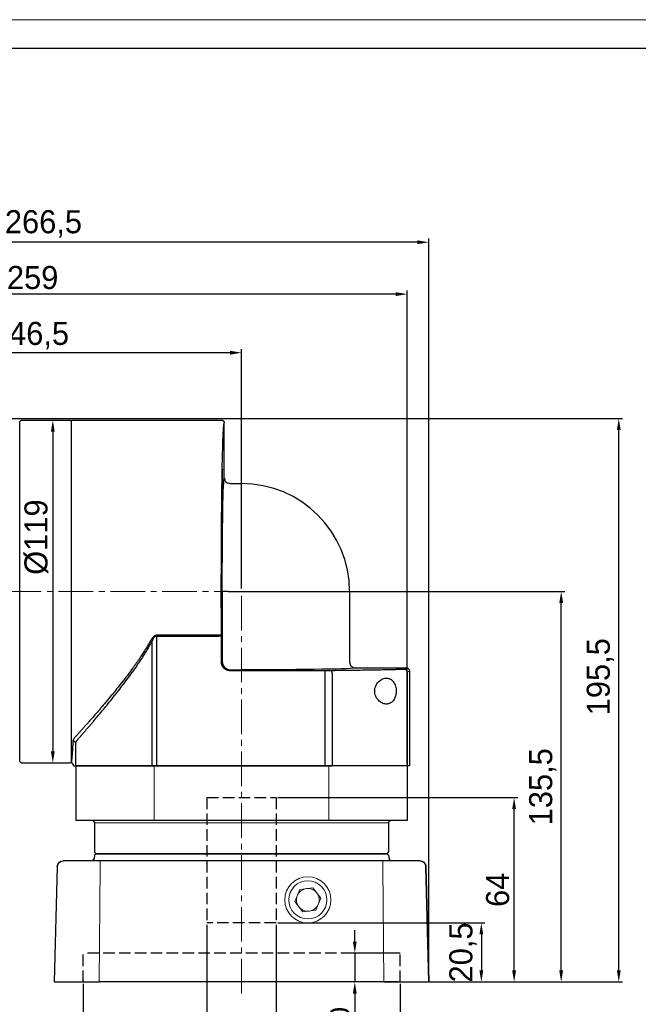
# Model space of a CAD drawing. Header units: millimetres. Extents: x 6170 to 7011, y -653 to -58.
# Tile 11 of 12: x 6590 to 6804, y -400 to -58. Entities that reach past the tile are written whole.
import ezdxf

# ---------------------------------------------------------------- set-up
doc = ezdxf.new("R2010")
doc.units = ezdxf.units.MM
doc.header["$PDSIZE"] = -5
doc.linetypes.add('JIS_02_4.0', pattern=[5.5, 4, -1.5])
doc.linetypes.add('点画线', pattern=[18, 12, -2, 2, -2])
doc.layers.get('0').update_dxf_attribs({"lineweight": 18})
doc.layers.get('Defpoints').update_dxf_attribs({"lineweight": 18})
for name, color, linetype, lineweight in [('7中心线层', 7, '点画线', 18), ('中心线01', 7, 'JIS_02_4.0', 0), ('图框_外框线', 7, 'Continuous', 18), ('尺寸线层', 3, 'Continuous', 18), ('粗实线', 7, 'Continuous', 40)]:
    doc.layers.add(name, color=color, linetype=linetype, lineweight=lineweight)
doc.styles.add('工程字', font='txt')
doc.dimstyles.new('ISO-25', dxfattribs={"dimtxt": 8, "dimasz": 4, "dimexe": 1.25, "dimexo": 0.625, "dimgap": 1.7, "dimtad": 1, "dimtxsty": '工程字', "dimcen": 2, "dimdle": 8, "dimadec": 0, "dimazin": 0, "dimtfac": 1, "dimtmove": 0, "dimatfit": 3, "dimfxl": 1, "dimarcsym": 0})

# ---------------------------------------------------------------- blocks, each defined once
blk = doc.blocks.new('*D80')
at = {"layer": 'Defpoints', "color": 0}
for p in [(6534.53, -196.49), (6797.45, -196.49), (6731.53, -391.99)]:
    blk.add_point(p, dxfattribs=at)
at = {"layer": '尺寸线层', "color": 0, "lineweight": -2}
for p, q in [((6535.15, -196.49), (6798.7, -196.49)), ((6797.45, -387.99), (6797.45, -200.49)), ((6732.16, -391.99), (6798.7, -391.99))]:
    blk.add_line(p, q, dxfattribs=at)
at = {"layer": '尺寸线层', "color": 0}
for points in [[(6798.12, -200.49), (6796.79, -200.49), (6797.45, -196.49)], [(6796.79, -387.99), (6798.12, -387.99), (6797.45, -391.99)]]:
    blk.add_solid(points, dxfattribs=at)
at = {"layer": '尺寸线层', "color": 0, "insert": (6791.08, -286.06), "char_height": 8, "attachment_point": 5, "rotation": 90, "style": '工程字'}
blk.add_mtext('195,5', dxfattribs=at)
blk = doc.blocks.new('*D81')
at = {"layer": 'Defpoints', "color": 0}
for p in [(6520.03, -173.62), (6520.03, -198.51), (6666.53, -256.49)]:
    blk.add_point(p, dxfattribs=at)
at = {"layer": '尺寸线层', "color": 0, "lineweight": -2}
for p, q in [((6520.03, -197.51), (6520.03, -172.37)), ((6662.53, -173.62), (6524.03, -173.62)), ((6666.53, -255.49), (6666.53, -172.37))]:
    blk.add_line(p, q, dxfattribs=at)
at = {"layer": '尺寸线层', "color": 0}
for points in [[(6524.03, -172.95), (6524.03, -174.28), (6520.03, -173.62)], [(6662.53, -174.28), (6662.53, -172.95), (6666.53, -173.62)]]:
    blk.add_solid(points, dxfattribs=at)
at = {"layer": '尺寸线层', "color": 0, "insert": (6593.28, -167.65), "char_height": 8, "attachment_point": 5, "style": '工程字'}
blk.add_mtext('146,5', dxfattribs=at)
blk = doc.blocks.new('*D82')
at = {"layer": 'Defpoints', "color": 0}
for p in [(6598.57, -196.99), (6598.57, -315.99), (6601.02, -315.99)]:
    blk.add_point(p, dxfattribs=at)
at = {"layer": '尺寸线层', "color": 0, "lineweight": -2}
for p, q in [((6599.19, -196.99), (6602.27, -196.99)), ((6601.02, -200.99), (6601.02, -311.99)), ((6599.19, -315.99), (6602.27, -315.99))]:
    blk.add_line(p, q, dxfattribs=at)
at = {"layer": '尺寸线层', "color": 0}
for points in [[(6601.69, -200.99), (6600.36, -200.99), (6601.02, -196.99)], [(6600.36, -311.99), (6601.69, -311.99), (6601.02, -315.99)]]:
    blk.add_solid(points, dxfattribs=at)
at = {"layer": '尺寸线层', "color": 0, "insert": (6595.32, -237.61), "char_height": 8, "attachment_point": 5, "rotation": 90, "style": '工程字'}
blk.add_mtext('%%c119{}{{\\H0.7x;}{}}', dxfattribs=at)
blk = doc.blocks.new('*D83')
at = {"layer": 'Defpoints', "color": 0}
for p in [(6465.03, -153.28), (6465.03, -245.13), (6724.03, -316.99)]:
    blk.add_point(p, dxfattribs=at)
at = {"layer": '尺寸线层', "color": 0, "lineweight": -2}
for p, q in [((6465.03, -244.5), (6465.03, -152.03)), ((6720.03, -153.28), (6469.03, -153.28)), ((6724.03, -316.37), (6724.03, -152.03))]:
    blk.add_line(p, q, dxfattribs=at)
at = {"layer": '尺寸线层', "color": 0}
for points in [[(6469.03, -152.61), (6469.03, -153.95), (6465.03, -153.28)], [(6720.03, -153.95), (6720.03, -152.61), (6724.03, -153.28)]]:
    blk.add_solid(points, dxfattribs=at)
at = {"layer": '尺寸线层', "color": 0, "insert": (6594.03, -147.58), "char_height": 8, "attachment_point": 5, "style": '工程字'}
blk.add_mtext('259', dxfattribs=at)
blk = doc.blocks.new('*D88')
at = {"layer": 'Defpoints', "color": 0}
for p in [(6654.53, -371.49), (6678.53, -371.49), (6654.53, -413.59)]:
    blk.add_point(p, dxfattribs=at)
at = {"layer": '尺寸线层', "color": 0, "lineweight": -2}
for p, q in [((6654.53, -372.12), (6654.53, -414.84)), ((6678.53, -372.12), (6678.53, -414.84)), ((6674.53, -413.59), (6658.53, -413.59))]:
    blk.add_line(p, q, dxfattribs=at)
at = {"layer": '尺寸线层', "color": 0}
for points in [[(6658.53, -412.92), (6658.53, -414.25), (6654.53, -413.59)], [(6674.53, -414.25), (6674.53, -412.92), (6678.53, -413.59)]]:
    blk.add_solid(points, dxfattribs=at)
at = {"layer": '尺寸线层', "color": 0, "insert": (6665.28, -407.89), "char_height": 8, "attachment_point": 5, "style": '工程字'}
blk.add_mtext('%%C24F7', dxfattribs=at)
blk = doc.blocks.new('*D89')
at = {"layer": 'Defpoints', "color": 0}
for p in [(6611.53, -391.99), (6721.53, -391.99), (6721.53, -428.1)]:
    blk.add_point(p, dxfattribs=at)
at = {"layer": '尺寸线层', "color": 0, "lineweight": -2}
for p, q in [((6611.53, -392.62), (6611.53, -429.35)), ((6721.53, -392.62), (6721.53, -429.35)), ((6615.53, -428.1), (6717.53, -428.1))]:
    blk.add_line(p, q, dxfattribs=at)
at = {"layer": '尺寸线层', "color": 0}
for points in [[(6615.53, -427.44), (6615.53, -428.77), (6611.53, -428.1)], [(6717.53, -428.77), (6717.53, -427.44), (6721.53, -428.1)]]:
    blk.add_solid(points, dxfattribs=at)
at = {"layer": '尺寸线层', "color": 0, "insert": (6666.53, -422.9), "char_height": 7, "attachment_point": 5, "style": '工程字'}
blk.add_mtext('%%c110G7', dxfattribs=at)
blk = doc.blocks.new('*D90')
at = {"layer": 'Defpoints', "color": 0}
for p in [(6721.53, -381.99), (6705.83, -391.99), (6721.53, -391.99)]:
    blk.add_point(p, dxfattribs=at)
at = {"layer": '尺寸线层', "color": 0, "lineweight": -2}
for p, q in [((6705.83, -377.99), (6705.83, -373.99)), ((6720.91, -381.99), (6704.58, -381.99)), ((6705.83, -381.99), (6705.83, -391.99)), ((6720.91, -391.99), (6704.58, -391.99)), ((6705.83, -395.99), (6705.83, -411.76))]:
    blk.add_line(p, q, dxfattribs=at)
at = {"layer": '尺寸线层', "color": 0}
for points in [[(6705.16, -377.99), (6706.49, -377.99), (6705.83, -381.99)], [(6706.49, -395.99), (6705.16, -395.99), (6705.83, -391.99)]]:
    blk.add_solid(points, dxfattribs=at)
at = {"layer": '尺寸线层', "color": 0, "insert": (6700.63, -405.88), "char_height": 7, "attachment_point": 5, "rotation": 90, "style": '工程字'}
blk.add_mtext('10', dxfattribs=at)
blk = doc.blocks.new('*D91')
at = {"layer": 'Defpoints', "color": 0}
for p in [(6678.53, -371.49), (6730.73, -391.99), (6749.75, -391.99)]:
    blk.add_point(p, dxfattribs=at)
at = {"layer": '尺寸线层', "color": 0, "lineweight": -2}
for p, q in [((6679.16, -371.49), (6751, -371.49)), ((6749.75, -375.49), (6749.75, -387.99)), ((6731.36, -391.99), (6751, -391.99))]:
    blk.add_line(p, q, dxfattribs=at)
at = {"layer": '尺寸线层', "color": 0}
for points in [[(6750.42, -375.49), (6749.09, -375.49), (6749.75, -371.49)], [(6749.09, -387.99), (6750.42, -387.99), (6749.75, -391.99)]]:
    blk.add_solid(points, dxfattribs=at)
at = {"layer": '尺寸线层', "color": 0, "insert": (6743.38, -381.74), "char_height": 8, "attachment_point": 5, "rotation": 90, "style": '工程字'}
blk.add_mtext('20,5', dxfattribs=at)
blk = doc.blocks.new('*D92')
at = {"layer": 'Defpoints', "color": 0}
for p in [(6678.53, -327.99), (6761.13, -327.99), (6730.73, -391.99)]:
    blk.add_point(p, dxfattribs=at)
at = {"layer": '尺寸线层', "color": 0, "lineweight": -2}
for p, q in [((6679.16, -327.99), (6762.38, -327.99)), ((6761.13, -387.99), (6761.13, -331.99)), ((6731.36, -391.99), (6762.38, -391.99))]:
    blk.add_line(p, q, dxfattribs=at)
at = {"layer": '尺寸线层', "color": 0}
for points in [[(6761.79, -331.99), (6760.46, -331.99), (6761.13, -327.99)], [(6760.46, -387.99), (6761.79, -387.99), (6761.13, -391.99)]]:
    blk.add_solid(points, dxfattribs=at)
at = {"layer": '尺寸线层', "color": 0, "insert": (6755.43, -359.99), "char_height": 8, "attachment_point": 5, "rotation": 90, "style": '工程字'}
blk.add_mtext('64', dxfattribs=at)
blk = doc.blocks.new('*D93')
at = {"layer": 'Defpoints', "color": 0}
for p in [(6666.53, -256.49), (6777.46, -256.49), (6730.73, -391.99)]:
    blk.add_point(p, dxfattribs=at)
at = {"layer": '尺寸线层', "color": 0, "lineweight": -2}
for p, q in [((6667.16, -256.49), (6778.71, -256.49)), ((6777.46, -387.99), (6777.46, -260.49)), ((6731.36, -391.99), (6778.71, -391.99))]:
    blk.add_line(p, q, dxfattribs=at)
at = {"layer": '尺寸线层', "color": 0}
for points in [[(6778.13, -260.49), (6776.79, -260.49), (6777.46, -256.49)], [(6776.79, -387.99), (6778.13, -387.99), (6777.46, -391.99)]]:
    blk.add_solid(points, dxfattribs=at)
at = {"layer": '尺寸线层', "color": 0, "insert": (6771.09, -324.24), "char_height": 8, "attachment_point": 5, "rotation": 90, "style": '工程字'}
blk.add_mtext('135,5', dxfattribs=at)
blk = doc.blocks.new('*D94')
at = {"layer": 'Defpoints', "color": 0}
for p in [(6465.03, -135.27), (6465.03, -245.13), (6731.53, -391.84)]:
    blk.add_point(p, dxfattribs=at)
at = {"layer": '尺寸线层', "color": 0, "lineweight": -2}
for p, q in [((6465.03, -244.5), (6465.03, -134.02)), ((6727.53, -135.27), (6469.03, -135.27)), ((6731.53, -391.21), (6731.53, -134.02))]:
    blk.add_line(p, q, dxfattribs=at)
at = {"layer": '尺寸线层', "color": 0}
for points in [[(6469.03, -134.61), (6469.03, -135.94), (6465.03, -135.27)], [(6727.53, -135.94), (6727.53, -134.61), (6731.53, -135.27)]]:
    blk.add_solid(points, dxfattribs=at)
at = {"layer": '尺寸线层', "color": 0, "insert": (6597.78, -128.9), "char_height": 8, "attachment_point": 5, "style": '工程字'}
blk.add_mtext('266,5', dxfattribs=at)
blk = doc.blocks.new('110DL1')
at = {"linetype": 'Continuous', "lineweight": 30}
for p, q in [((0, 0), (52, 0)), ((0, -117.97), (0, 0)), ((53, -1.25), (53, -1)), ((53, -20), (53, -10.25)), ((54.26, -21.83), (54.97, -22.04)), ((55, -22), (59, -22)), ((96.5, -59.5), (96.5, -84)), ((96.46, -84.03), (96.67, -84.74)), ((98.5, -86), (116.29, -86)), ((117.29, -87), (117.29, -120)), ((0.71, -120), (1.48, -120)), ((1.48, -120), (1.87, -120)), ((1.87, -120), (27.96, -120)), ((27.96, -120), (29.49, -120)), ((29.49, -120), (88.05, -120)), ((88.05, -120), (90.47, -120)), ((115.91, -120), (90.47, -120)), ((116.53, -120), (115.91, -120)), ((117.29, -120), (116.53, -120))]:
    blk.add_line(p, q, dxfattribs=at)
at = {"linetype": 'Continuous', "lineweight": 25}
for p, q in [((54.97, -22.06), (55, -22)), ((55, -22), (54.97, -22.06)), ((52.31, -59.5), (52.31, -83.69)), ((54.31, -59.5), (52.31, -59.5)), ((54.31, -59.5), (59, -59.5)), ((59, -59.5), (96.5, -59.5)), ((51.01, -74.67), (29.49, -74.67)), ((29.49, -74.93), (29.49, -74.67)), ((29.49, -74.93), (29.49, -120)), ((29.49, -74.93), (51.01, -74.93)), ((52.01, -83.99), (52.01, -74.67)), ((27.89, -76.89), (27.89, -120)), ((52.31, -83.69), (52.01, -83.99)), ((96.5, -84), (96.44, -84.03)), ((96.44, -84.03), (96.5, -84)), ((55.01, -86.99), (55.31, -86.69)), ((88.05, -86.99), (55.01, -86.99)), ((55.31, -86.69), (59, -86.69)), ((88.05, -87.99), (88.05, -86.99)), ((88.05, -120), (88.05, -87.99)), ((90.47, -87.98), (90.47, -120)), ((116.29, -86), (115.53, -86.51)), ((116.53, -87.51), (117.29, -87)), ((116.53, -87.51), (116.53, -120)), ((1.48, -120), (1.48, -112.28))]:
    blk.add_line(p, q, dxfattribs=at)
at = {"linetype": 'Continuous', "lineweight": 25, "flags": 128}
blk.add_lwpolyline([(90.47, -87.98), (90.46, -87.78), (90.43, -87.6), (90.38, -87.43), (90.32, -87.28), (90.25, -87.15), (90.17, -87.06), (90.08, -87), (89.98, -86.98)], dxfattribs=at)
at = {"linetype": 'Continuous', "lineweight": 30}
blk.add_arc((59, -59.5), 37.5, 0, 90, dxfattribs=at)
at = {"linetype": 'Continuous', "lineweight": 25}
for centre, radius, start, end in [((115.53, -87.51), 1, 0.0252, 89.9639), ((0.53, -112.36), 0.957, 5.0104, 92.772)]:
    blk.add_arc(centre, radius, start, end, dxfattribs=at)
at = {"linetype": 'Continuous', "lineweight": 30, "extrusion": (0, 0, -1)}
blk.add_ellipse((53, -5.75), major_axis=(0, 4.5), ratio=0.017455, start_param=3.141593, end_param=6.283185, dxfattribs=at)
at = {"linetype": 'Continuous', "lineweight": 25, "extrusion": (0, 0, -1)}
for centre in [(52.34, -21.49), (52.06, -59.5)]:
    blk.add_ellipse(centre, major_axis=(0, 4.5), ratio=0.017455, dxfattribs=at)
for centre, major_axis, start_param, end_param in [((53, -59.5), (0, 39.5), 4.712389, 6.282302), ((59, -86), (-39.5, 0), 3.142476, 4.712389), ((88.05, -86.92), (-4, 0), 4.207028, 4.712389), ((111.53, -86.51), (-4, 0), 3.167773, 3.645818)]:
    blk.add_ellipse(centre, major_axis=major_axis, ratio=0.017455, start_param=start_param, end_param=end_param, dxfattribs=at)
at = {"linetype": 'Continuous', "lineweight": 30, "extrusion": (-2.17981e-22, 3.0756e-12, -1)}
blk.add_ellipse((116.29, -87), major_axis=(-0.832, -0.555), ratio=0.999505, start_param=2.158969, end_param=3.729308, dxfattribs=at)
at = {"linetype": 'Continuous', "lineweight": 25}
for points, knots in [([(52.01, -74.67), (52.01, -74.43), (52.01, -73.95), (52.01, -73.22), (52, -72.5), (52, -71.77), (52, -71.04), (52, -70.31), (51.99, -69.58), (51.99, -68.84), (51.99, -67.25), (51.98, -64.78), (51.98, -61.44), (51.98, -58.08), (51.98, -54.73), (51.99, -51.4), (52, -46.99), (52.03, -41.58), (52.07, -35.31), (52.12, -29.36), (52.19, -23.81), (52.26, -18.73), (52.35, -14.18), (52.45, -10.22), (52.53, -7.47), (52.6, -5.61), (52.66, -4.39), (52.71, -3.35), (52.77, -2.49), (52.83, -1.83), (52.87, -1.45), (52.91, -1.24), (52.93, -1.13), (52.95, -1.06), (52.98, -1.01), (52.99, -1), (53, -1)], [0, 0, 0, 0, 0.006951, 0.013898, 0.020843, 0.027786, 0.034728, 0.041671, 0.048616, 0.055564, 0.062516, 0.093768, 0.125024, 0.156275, 0.187532, 0.218783, 0.25004, 0.312523, 0.375006, 0.43749, 0.499975, 0.562461, 0.624949, 0.687437, 0.749926, 0.781181, 0.812442, 0.843698, 0.874959, 0.906214, 0.937476, 0.949986, 0.962487, 0.974986, 0.987488, 1, 1, 1, 1]), ([(29.49, -74.67), (29.46, -74.67), (29.4, -74.67), (29.31, -74.69), (29.21, -74.71), (29.12, -74.73), (28.92, -74.81), (28.62, -74.99), (28.22, -75.36), (27.91, -75.77), (27.66, -76.15), (27.55, -76.35), (27.49, -76.46)], [0, 0, 0, 0, 0.032548, 0.065327, 0.09857, 0.132496, 0.167316, 0.320633, 0.500589, 0.750024, 0.86894, 1, 1, 1, 1]), ([(27.96, -76.74), (28.01, -76.65), (28.09, -76.46), (28.21, -76.2), (28.34, -75.95), (28.47, -75.74), (28.6, -75.55), (28.73, -75.39), (28.86, -75.25), (28.99, -75.13), (29.11, -75.04), (29.24, -74.98), (29.37, -74.94), (29.45, -74.93), (29.49, -74.93)], [0, 0, 0, 0, 0.128655, 0.248041, 0.358298, 0.459603, 0.552186, 0.636345, 0.712481, 0.781134, 0.84304, 0.899202, 0.950955, 1, 1, 1, 1]), ([(52.01, -74.67), (52.01, -74.67), (52.01, -74.67), (51.99, -74.67), (51.97, -74.67), (51.94, -74.67), (51.9, -74.67), (51.87, -74.67), (51.83, -74.67), (51.8, -74.67), (51.77, -74.67), (51.75, -74.67), (51.73, -74.67), (51.68, -74.67), (51.57, -74.67), (51.39, -74.67), (51.2, -74.67), (51.07, -74.67), (51.01, -74.67)], [0, 0, 0, 0, 0.068082, 0.132953, 0.193909, 0.250351, 0.301788, 0.347844, 0.388242, 0.422796, 0.451384, 0.473938, 0.490422, 0.500824, 0.632434, 0.760846, 0.88391, 1, 1, 1, 1]), ([(51.01, -74.93), (51.05, -74.93), (51.11, -74.93), (51.22, -74.92), (51.32, -74.91), (51.43, -74.9), (51.54, -74.88), (51.64, -74.86), (51.74, -74.84), (51.83, -74.81), (51.9, -74.78), (51.96, -74.74), (52, -74.71), (52.01, -74.68), (52.01, -74.67)], [0, 0, 0, 0, 0.062192, 0.128072, 0.197704, 0.271143, 0.348432, 0.429613, 0.514717, 0.603775, 0.696812, 0.793849, 0.894906, 1, 1, 1, 1]), ([(27.49, -76.46), (27.37, -76.66), (27.14, -77.07), (26.78, -77.69), (26.4, -78.34), (26, -79), (25.58, -79.68), (25.13, -80.38), (24.67, -81.1), (24.19, -81.84), (23.68, -82.59), (23.16, -83.37), (22.61, -84.15), (22.04, -84.96), (21.46, -85.78), (20.56, -87), (19.19, -88.84), (17.31, -91.27), (15.45, -93.59), (13.62, -95.83), (11.89, -97.89), (10.11, -99.99), (8.49, -101.86), (7.19, -103.36), (6.15, -104.54), (5.32, -105.48), (4.52, -106.37), (3.76, -107.24), (3.02, -108.06), (2.31, -108.85), (1.64, -109.6), (1.2, -110.08), (0.99, -110.32)], [0, 0, 0, 0, 0.013994, 0.028581, 0.043761, 0.059537, 0.075908, 0.092876, 0.110441, 0.128604, 0.147366, 0.166727, 0.186688, 0.20725, 0.228412, 0.250175, 0.303131, 0.374795, 0.449072, 0.500116, 0.569691, 0.634517, 0.694601, 0.749953, 0.783202, 0.815873, 0.847971, 0.879499, 0.910462, 0.940863, 0.970708, 1, 1, 1, 1]), ([(1.87, -111.17), (1.98, -111.04), (2.2, -110.79), (2.54, -110.4), (2.88, -110.01), (3.23, -109.61), (3.59, -109.21), (3.95, -108.79), (4.31, -108.37), (4.68, -107.95), (5.05, -107.52), (5.43, -107.08), (5.82, -106.63), (6.21, -106.18), (6.6, -105.72), (7, -105.26), (7.4, -104.78), (8.19, -103.86), (9.39, -102.43), (11.04, -100.45), (12.75, -98.37), (14.49, -96.2), (16.26, -93.97), (18.02, -91.69), (19.75, -89.39), (21.2, -87.39), (22.37, -85.72), (23.27, -84.41), (24.14, -83.11), (24.98, -81.82), (25.78, -80.54), (26.54, -79.27), (27.27, -78.01), (27.73, -77.16), (27.96, -76.74)], [0, 0, 0, 0, 0.015364, 0.030759, 0.046186, 0.061644, 0.077137, 0.092664, 0.108226, 0.123826, 0.139463, 0.155139, 0.170854, 0.186611, 0.202409, 0.218251, 0.234136, 0.250066, 0.311093, 0.373043, 0.435967, 0.499909, 0.563769, 0.626676, 0.688681, 0.749835, 0.783688, 0.816778, 0.849118, 0.880718, 0.911592, 0.941753, 0.971217, 1, 1, 1, 1]), ([(55.01, -86.99), (54.96, -86.99), (54.85, -86.98), (54.69, -86.97), (54.53, -86.95), (54.37, -86.92), (54.21, -86.88), (54.05, -86.83), (53.9, -86.77), (53.75, -86.71), (53.61, -86.64), (53.47, -86.56), (53.33, -86.47), (53.2, -86.38), (53.07, -86.27), (52.95, -86.17), (52.83, -86.05), (52.73, -85.93), (52.62, -85.8), (52.53, -85.67), (52.44, -85.53), (52.36, -85.39), (52.29, -85.25), (52.23, -85.1), (52.17, -84.95), (52.12, -84.79), (52.08, -84.63), (52.05, -84.47), (52.03, -84.31), (52.02, -84.15), (52.01, -84.04), (52.01, -83.99)], [0, 0, 0, 0, 0.034488, 0.068976, 0.103462, 0.137947, 0.172431, 0.206914, 0.241396, 0.275878, 0.310359, 0.34484, 0.379321, 0.413801, 0.44828, 0.48276, 0.51724, 0.55172, 0.586199, 0.620679, 0.65516, 0.689641, 0.724122, 0.758604, 0.793086, 0.827569, 0.862053, 0.896538, 0.931024, 0.965512, 1, 1, 1, 1]), ([(52.31, -83.69), (52.31, -83.74), (52.31, -83.85), (52.33, -84.01), (52.35, -84.17), (52.38, -84.33), (52.42, -84.49), (52.47, -84.65), (52.52, -84.8), (52.59, -84.95), (52.66, -85.09), (52.74, -85.24), (52.83, -85.37), (52.92, -85.51), (53.02, -85.63), (53.13, -85.75), (53.25, -85.87), (53.37, -85.98), (53.49, -86.08), (53.63, -86.17), (53.76, -86.26), (53.91, -86.34), (54.05, -86.41), (54.2, -86.48), (54.35, -86.53), (54.51, -86.58), (54.67, -86.62), (54.83, -86.65), (54.99, -86.67), (55.15, -86.69), (55.26, -86.69), (55.31, -86.69)], [0, 0, 0, 0, 0.034483, 0.068966, 0.103449, 0.137932, 0.172415, 0.206898, 0.24138, 0.275863, 0.310346, 0.344828, 0.379311, 0.413794, 0.448276, 0.482759, 0.517241, 0.551724, 0.586206, 0.620689, 0.655172, 0.689654, 0.724137, 0.75862, 0.793102, 0.827585, 0.862068, 0.896551, 0.931034, 0.965517, 1, 1, 1, 1]), ([(115.04, -86.54), (114.9, -86.54), (114.64, -86.55), (114.23, -86.56), (113.81, -86.58), (113.39, -86.59), (112.95, -86.6), (112.51, -86.61), (112.06, -86.63), (111.6, -86.64), (111.13, -86.65), (110.65, -86.66), (109.43, -86.69), (107.38, -86.73), (104.32, -86.79), (101.03, -86.84), (98.32, -86.88), (96.31, -86.91), (95.08, -86.92), (93.84, -86.94), (92.57, -86.95), (91.29, -86.96), (90.42, -86.97), (89.98, -86.98)], [0, 0, 0, 0, 0.022757, 0.045498, 0.068225, 0.090944, 0.113658, 0.136369, 0.159083, 0.181803, 0.204532, 0.227274, 0.250034, 0.375016, 0.500012, 0.624992, 0.749986, 0.791691, 0.833352, 0.87499, 0.916629, 0.958291, 1, 1, 1, 1]), ([(112.54, -92.77), (112.48, -92.46), (112.3, -91.85), (111.91, -91.08), (111.43, -90.46), (110.89, -90), (110.29, -89.7), (109.67, -89.55), (109.02, -89.54), (108.15, -89.71), (107.28, -90.14), (106.49, -90.85), (105.96, -91.53), (105.54, -92.35), (105.27, -93.31), (105.21, -94.33), (105.39, -95.32), (105.75, -96.21), (106.23, -96.95), (106.81, -97.55), (107.63, -98.16), (108.72, -98.6), (109.81, -98.56), (110.62, -98.26), (111.2, -97.87), (111.71, -97.33), (112.09, -96.7), (112.35, -96.06), (112.52, -95.44), (112.64, -94.67), (112.68, -93.76), (112.6, -93.09), (112.54, -92.77)], [0, 0, 0, 0, 0.030505, 0.062338, 0.09321, 0.125024, 0.155863, 0.187515, 0.218612, 0.250035, 0.312417, 0.3442, 0.374682, 0.407045, 0.437371, 0.468431, 0.499944, 0.530151, 0.562264, 0.592957, 0.625256, 0.687579, 0.749785, 0.781662, 0.812515, 0.844352, 0.874987, 0.895946, 0.916643, 0.937678, 0.969218, 1, 1, 1, 1]), ([(0.48, -111.4), (0.4, -112.98), (0.32, -114.32), (0.16, -116.52), (0.08, -117.37), (0, -117.97)], [0, 0, 0, 0, 0.5, 0.5, 1, 1, 1, 1]), ([(0.99, -110.32), (0.96, -110.35), (0.89, -110.42), (0.81, -110.53), (0.74, -110.64), (0.67, -110.74), (0.61, -110.88), (0.54, -111.04), (0.5, -111.22), (0.49, -111.34), (0.48, -111.4)], [0, 0, 0, 0, 0.100373, 0.200386, 0.300217, 0.400042, 0.500038, 0.666083, 0.832471, 1, 1, 1, 1]), ([(1.48, -112.28), (1.48, -112.24), (1.49, -112.17), (1.5, -112.05), (1.52, -111.94), (1.55, -111.83), (1.59, -111.69), (1.66, -111.53), (1.75, -111.35), (1.83, -111.23), (1.87, -111.17)], [0, 0, 0, 0, 0.099847, 0.199828, 0.299942, 0.40019, 0.500571, 0.669373, 0.835844, 1, 1, 1, 1])]:
    blk.add_open_spline(points, degree=3, knots=knots, dxfattribs=at)
at = {"linetype": 'Continuous', "lineweight": 30}
for points, knots in [([(52, 0), (52.03, 0), (52.1, 0), (52.21, -0.02), (52.32, -0.05), (52.42, -0.09), (52.52, -0.15), (52.62, -0.21), (52.72, -0.3), (52.83, -0.43), (52.92, -0.6), (52.99, -0.79), (53, -0.93), (53, -1)], [0, 0, 0, 0, 0.065607, 0.1337, 0.204011, 0.276206, 0.349882, 0.42458, 0.499802, 0.615495, 0.739545, 0.868919, 1, 1, 1, 1]), ([(53, -20), (53.03, -20.25), (53.07, -20.64), (53.32, -21.11), (53.66, -21.51), (53.98, -21.8), (54.25, -21.85), (54.25, -21.85)], [0, 0, 0, 0, 0.321307, 0.490957, 0.661846, 0.992067, 1, 1, 1, 1]), ([(96.65, -84.75), (96.66, -84.76), (96.71, -85.02), (96.99, -85.35), (97.39, -85.68), (97.86, -85.93), (98.25, -85.97), (98.5, -86)], [0, 0, 0, 0, 0.017702, 0.336702, 0.508176, 0.678268, 1, 1, 1, 1]), ([(0, -117.97), (0, -118.01), (0, -118.11), (0, -118.24), (0, -118.36), (0, -118.48), (0, -118.58), (0, -118.67), (0, -118.75), (0, -118.83), (0, -118.89), (0, -118.94), (0, -118.98), (0, -119.01), (0, -119.03), (0, -119.04), (0, -119.04)], [0, 0, 0, 0, 0.071486, 0.142917, 0.214305, 0.28566, 0.356994, 0.428319, 0.499648, 0.57099, 0.642359, 0.713765, 0.785221, 0.856738, 0.928327, 1, 1, 1, 1]), ([(0.71, -120), (0.71, -119.97), (0.7, -119.9), (0.69, -119.8), (0.66, -119.69), (0.62, -119.59), (0.57, -119.5), (0.51, -119.4), (0.43, -119.3), (0.31, -119.2), (0.17, -119.11), (0.06, -119.07), (0, -119.04)], [0, 0, 0, 0, 0.079379, 0.160886, 0.244144, 0.328717, 0.414127, 0.499864, 0.600339, 0.718453, 0.852623, 1, 1, 1, 1])]:
    blk.add_open_spline(points, degree=3, knots=knots, dxfattribs=at)

msp = doc.modelspace()

# ---------------------------------------------------------------- linework, layer by layer
for p, q in [((6589.5295, -197.4919), (6589.5295, -256.4919)), ((6589.5295, -315.4919), (6589.5295, -197.4919)), ((6607.5295, -197.4919), (6607.5295, -256.4919)), ((6724.0295, -273.8472), (6724.0295, -273.8472)), ((6636.2186, -316.9919), (6636.2186, -335.9919)), ((6696.8404, -316.9919), (6696.8404, -335.9919)), ((6717.5295, -336.7919), (6615.5295, -336.7919)), ((6617.4929, -349.9919), (6617.4929, -351.9395)), ((6715.5661, -349.9919), (6715.5661, -351.9395)), ((6728.4814, -349.9919), (6728.4814, -349.9919)), ((6617.12, -391.9919), (6617.4929, -351.9395)), ((6715.5661, -351.9395), (6715.939, -391.9919)), ((6686.7707, -359.8905), (6685.0324, -364.0824)), ((6691.2701, -359.3), (6686.7707, -359.8905)), ((6694.0312, -362.9013), (6691.2701, -359.3)), ((6685.0324, -364.0824), (6687.7935, -367.6837)), ((6692.2929, -367.0932), (6694.0312, -362.9013)), ((6687.7935, -367.6837), (6692.2929, -367.0932))]:
    msp.add_line(p, q)
msp.add_circle((6689.5318, -363.4919), 8)
for radius, start, end in [(6.6194, 67.477326, 247.477326), (6.6194, 247.477326, 67.477326), (3.93, 157.477326, 217.477326), (3.93, 97.477326, 157.477326), (3.93, 67.477326, 97.477326), (3.93, 37.477326, 67.477326), (3.93, 337.477326, 37.477326), (3.93, 277.477326, 337.477326), (3.93, 217.477326, 247.477326), (3.93, 247.477326, 277.477326)]:
    msp.add_arc((6689.5318, -363.4919), radius, start, end)
at = {"layer": '7中心线层'}
for p in [(6459.0294, -256.4919), (6666.5318, -395.9894)]:
    msp.add_line(p, (6666.5318, -256.4919), dxfattribs=at)
at = {"layer": '中心线01', "color": 0, "lineweight": 25}
for p, q in [((6654.5318, -327.9919), (6654.5318, -371.4919)), ((6654.5318, -327.9919), (6678.5318, -327.9919)), ((6678.5318, -327.9919), (6678.5318, -371.4919)), ((6678.5318, -371.4919), (6654.5318, -371.4919)), ((6721.5318, -381.9919), (6611.5318, -381.9919)), ((6611.5318, -391.9919), (6611.5318, -381.9919)), ((6721.5318, -391.9919), (6721.5318, -381.9919))]:
    msp.add_line(p, q, dxfattribs=at)
at = {"layer": '图框_外框线', "color": 3}
msp.add_lwpolyline([(6169.6251, -653.3161), (7011.4203, -653.3161), (7011.4203, -58.0467), (6169.6251, -58.0467)], close=True, dxfattribs=at)
at = {"layer": '图框_外框线', "color": 3, "lineweight": 25}
msp.add_lwpolyline([(6219.732, -643.2948), (7001.3989, -643.2948), (7001.3989, -68.0681), (6219.732, -68.0681)], close=True, dxfattribs=at)
at = {"layer": '粗实线', "lineweight": 30}
for p, q in [((6589.5295, -197.4919), (6590.0295, -196.9919)), ((6589.5295, -315.4919), (6589.5295, -197.4919)), ((6590.0295, -196.9919), (6607.0295, -196.9919)), ((6607.5295, -197.4919), (6607.0295, -196.9919)), ((6607.5295, -315.4919), (6607.5295, -197.4919)), ((6589.5295, -315.4919), (6590.0295, -315.9919)), ((6590.0295, -315.9919), (6607.0295, -315.9919)), ((6607.5295, -315.4919), (6607.0295, -315.9919)), ((6636.2186, -316.9919), (6609.0295, -316.9919)), ((6636.2186, -316.9919), (6609.0295, -316.9919)), ((6609.0295, -316.9919), (6609.0295, -335.9919)), ((6696.8404, -316.9919), (6636.2186, -316.9919)), ((6696.8404, -316.9919), (6636.2186, -316.9919)), ((6724.0295, -316.9919), (6696.8404, -316.9919)), ((6724.0295, -316.9919), (6696.8404, -316.9919)), ((6724.0295, -316.9919), (6724.0295, -335.9919)), ((6636.2186, -335.9919), (6609.0295, -335.9919)), ((6615.5295, -336.7919), (6615.5295, -346.9919)), ((6696.8404, -335.9919), (6636.2186, -335.9919)), ((6724.0295, -335.9919), (6696.8404, -335.9919)), ((6717.5295, -336.7919), (6717.5295, -346.9919)), ((6724.0295, -335.9919), (6724.0295, -335.9919)), ((6615.5295, -347.9919), (6615.3226, -349.1655)), ((6616.0295, -347.4919), (6615.5295, -346.9919)), ((6616.0295, -347.4919), (6615.5295, -347.9919)), ((6616.0295, -347.4919), (6717.0295, -347.4919)), ((6717.0295, -347.4919), (6616.0295, -347.4919)), ((6717.0295, -347.4919), (6717.5295, -346.9919)), ((6717.0295, -347.4919), (6717.5295, -347.9919)), ((6717.5295, -347.9919), (6717.7365, -349.1655)), ((6616.2271, -349.9919), (6605.0294, -349.9919)), ((6715.5661, -349.9919), (6617.4929, -349.9919)), ((6728.0297, -349.9919), (6716.8319, -349.9919)), ((6602.5783, -351.9395), (6601.5295, -391.9919)), ((6730.4807, -351.9395), (6730.4807, -351.9395)), ((6730.4807, -351.9395), (6731.5295, -391.9919)), ((6731.5295, -391.9919), (6730.4807, -351.9395)), ((6602.4209, -391.9919), (6614.6032, -391.9919)), ((6715.939, -391.9919), (6617.12, -391.9919)), ((6718.4558, -391.9919), (6730.6381, -391.9919)), ((6731.5295, -391.9919), (6731.5295, -391.9919))]:
    msp.add_line(p, q, dxfattribs=at)
msp.add_arc((6614.7295, -336.7919), 0.8, 0, 90, dxfattribs=at)
at = {"layer": '粗实线', "lineweight": 30, "extrusion": (0, 0, -1)}
for centre, radius, start, end in [((-6718.3295, -336.7919), 0.8, 0, 90), ((-6604.5776, -351.9919), 2, 1.5, 90), ((-6614.3378, -348.9919), 1, 190, 270), ((-6718.7213, -348.9919), 1, 270, 350), ((-6728.4814, -351.9919), 2, 90, 178.5), ((-6728.4814, -351.9919), 2, 90, 168.047308), ((-6728.4814, -351.9919), 2, 168.04733, 178.5)]:
    msp.add_arc(centre, radius, start, end, dxfattribs=at)
at = {"layer": '粗实线', "lineweight": 30}
for points, knots in [([(6603.8522, -350.1281), (6603.6611, -350.204), (6603.3157, -350.4018), (6602.9033, -350.8473), (6602.653, -351.3803), (6602.5966, -351.7509), (6602.5933, -351.9381)], [0, 0, 0, 0, 0.2546077, 0.51345933, 0.76512303, 1, 1, 1, 1]), ([(6601.5318, -391.9919), (6601.5249, -391.9919), (6601.5511, -391.9919), (6601.6735, -391.9919), (6601.8305, -391.9919), (6602.1595, -391.9919), (6602.2834, -391.9919), (6602.4209, -391.9919)], [0, 0, 0, 0, 0.26264538, 0.26264538, 0.75994669, 0.75994669, 1, 1, 1, 1]), ([(6614.6032, -391.9919), (6614.7888, -391.9919), (6614.9887, -391.9919), (6615.1981, -391.9919), (6615.5905, -391.9919), (6616.0255, -391.9919), (6616.467, -391.9919), (6616.6825, -391.9919), (6616.9016, -391.9919), (6617.12, -391.9919)], [0, 0, 0, 0, 0.26264547, 0.26264547, 0.26264547, 0.75994677, 0.75994677, 0.75994677, 1, 1, 1, 1]), ([(6715.939, -391.9919), (6716.1778, -391.9919), (6716.4175, -391.9919), (6716.6525, -391.9919), (6717.0928, -391.9919), (6717.5255, -391.9919), (6717.9146, -391.9919), (6718.1044, -391.9919), (6718.2861, -391.9919), (6718.4558, -391.9919)], [0, 0, 0, 0, 0.26264538, 0.26264538, 0.26264538, 0.75994669, 0.75994669, 0.75994669, 1, 1, 1, 1]), ([(6730.6381, -391.9919), (6730.7884, -391.9919), (6730.9226, -391.9919), (6731.2524, -391.9919), (6731.4028, -391.9919), (6731.5115, -391.9919), (6731.5272, -391.9919), (6731.5318, -391.9919)], [0, 0, 0, 0, 0.26264547, 0.26264547, 0.75994677, 0.75994677, 1, 1, 1, 1])]:
    msp.add_open_spline(points, degree=3, knots=knots, dxfattribs=at)
for points in [[(6605.0294, -349.9919), (6604.7389, -349.9919), (6604.5799, -349.9919), (6604.5753, -349.9919)], [(6617.4929, -349.9919), (6617.0341, -349.9919), (6616.5823, -349.9919), (6616.2271, -349.9919)], [(6716.8319, -349.9919), (6716.4768, -349.9919), (6716.025, -349.9919), (6715.5661, -349.9919)], [(6728.4837, -349.9919), (6728.4791, -349.9919), (6728.3202, -349.9919), (6728.0297, -349.9919)]]:
    msp.add_open_spline(points, degree=3, dxfattribs=at)

# ---------------------------------------------------------------- block references
at = {"layer": '粗实线'}
msp.add_blockref('110DL1', (6607.5295, -196.9919), dxfattribs=at)

# ---------------------------------------------------------------- dimensions: what is measured, and where the dimension line sits
at = {"layer": '尺寸线层'}
for base, p1, picture, middle in [((6465.0294, -135.2728), (6731.5318, -391.8353), '*D94', (6597.7827, -135.2728)), ((6465.0294, -153.2799), (6724.0295, -316.9919), '*D83', (6594.0315, -153.2799))]:
    dim = msp.add_linear_dim(base=base, p1=p1, p2=(6465.0294, -245.1269), dimstyle='ISO-25', dxfattribs=at)
    dim.commit()
    dim.dimension.update_dxf_attribs({"geometry": picture, "text_midpoint": middle, "dimtype": 160})
dim = msp.add_linear_dim(base=(6520.0295, -173.6166), p1=(6666.5318, -256.4919), p2=(6520.0295, -198.5118), dimstyle='ISO-25', override={"dimexo": 1, "dimgap": 1.3}, dxfattribs=at)
dim.commit()
dim.dimension.update_dxf_attribs({"geometry": '*D81', "text_midpoint": (6593.2806, -173.6166), "dimtype": 160})
for base, p1, p2, override, picture, middle in [((6797.452, -196.4919), (6731.5318, -391.9919), (6534.5295, -196.4919), {"dimtxsty": '工程字'}, '*D80', (6797.452, -286.0572)), ((6705.8274, -391.9919), (6721.5318, -381.9919), (6721.5318, -391.9919), {"dimtxt": 7, "dimtxsty": '工程字'}, '*D90', (6705.8274, -405.8762))]:
    dim = msp.add_linear_dim(base=base, p1=p1, p2=p2, angle=90, dimstyle='ISO-25', override=override, dxfattribs=at)
    dim.commit()
    dim.dimension.update_dxf_attribs({"geometry": picture, "text_midpoint": middle, "dimtype": 160})
dim = msp.add_linear_dim(base=(6601.0236, -315.9919), p1=(6598.5675, -196.9919), p2=(6598.5675, -315.9919), angle=90, text='%%c<>{}{{\\H0.7x;}{}}', dimstyle='ISO-25', override={"dimtxsty": '工程字'}, dxfattribs=at)
dim.commit()
dim.dimension.update_dxf_attribs({"geometry": '*D82', "text_midpoint": (6601.0236, -237.6057), "dimtype": 160})
for base, p1, p2, picture, middle in [((6777.4596, -256.4919), (6730.7318, -391.9919), (6666.5318, -256.4919), '*D93', (6777.4596, -324.2419)), ((6749.7533, -391.9919), (6678.5318, -371.4919), (6730.7318, -391.9919), '*D91', (6749.7533, -381.7419))]:
    dim = msp.add_linear_dim(base=base, p1=p1, p2=p2, angle=90, dimstyle='ISO-25', dxfattribs=at)
    dim.commit()
    dim.dimension.update_dxf_attribs({"geometry": picture, "text_midpoint": middle, "dimtype": 160})
dim = msp.add_linear_dim(base=(6761.1259, -327.9919), p1=(6730.7318, -391.9919), p2=(6678.5318, -327.9919), angle=90, dimstyle='ISO-25', dxfattribs=at)
dim.commit()
dim.dimension.update_dxf_attribs({"geometry": '*D92', "text_midpoint": (6755.4259, -359.9919)})
dim = msp.add_linear_dim(base=(6654.5318, -413.5859), p1=(6678.5318, -371.4919), p2=(6654.5318, -371.4919), text='%%C<>F7', dimstyle='ISO-25', override={"dimtxsty": '工程字'}, dxfattribs=at)
dim.commit()
dim.dimension.update_dxf_attribs({"geometry": '*D88', "text_midpoint": (6665.2818, -413.5859), "dimtype": 160})
dim = msp.add_linear_dim(base=(6721.5318, -428.1039), p1=(6611.5318, -391.9919), p2=(6721.5318, -391.9919), text='%%c<>G7', dimstyle='ISO-25', override={"dimtxt": 7, "dimtxsty": '工程字'}, dxfattribs=at)
dim.commit()
dim.dimension.update_dxf_attribs({"geometry": '*D89', "text_midpoint": (6666.5318, -422.9039)})

doc.saveas('drawing.dxf')
